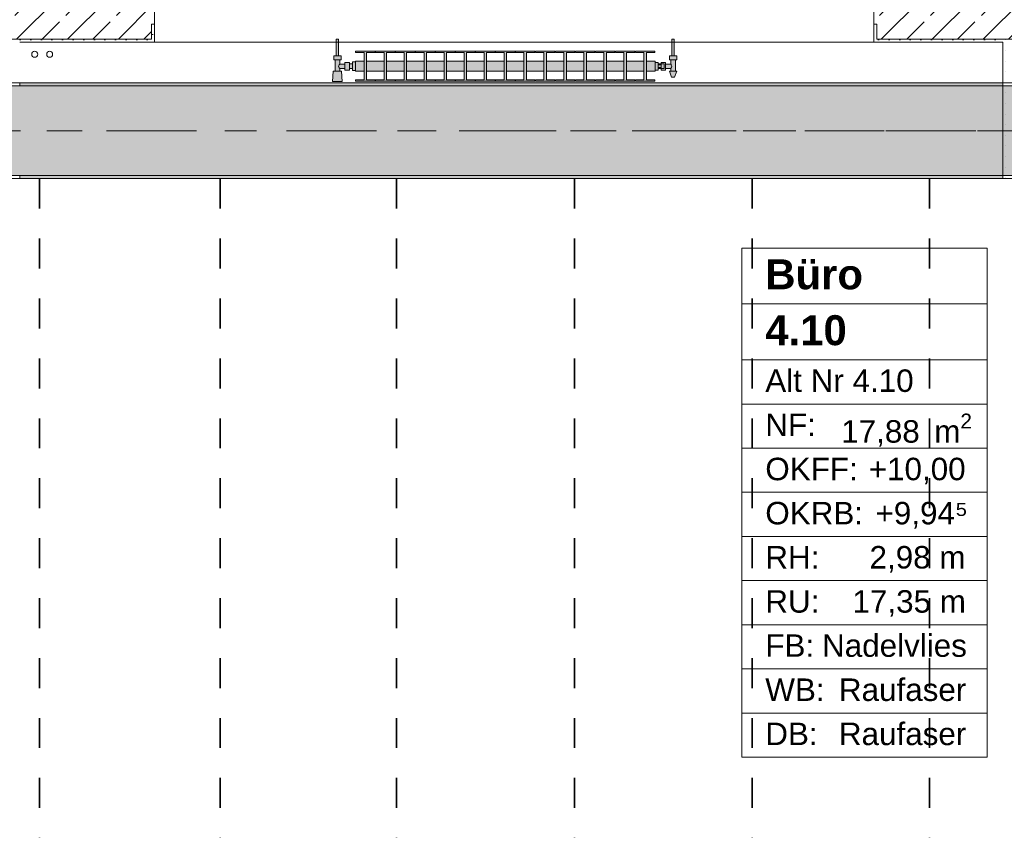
# Model space of a CAD drawing. Header units: metres. Extents: x -3.6 to 84.5, y -11 to 16.8.
# Tile 80 of 229: x 22.3 to 25.6, y 10.8 to 13.5. Entities that reach past the tile are written whole.
import ezdxf

# ---------------------------------------------------------------- set-up
doc = ezdxf.new("R2010")
doc.units = ezdxf.units.M
doc.header["$MEASUREMENT"] = 0
doc.linetypes.add('Achse', pattern=[0.2, 0.1, -0.05, 0, -0.05])
doc.linetypes.add('Strichlinie doppelt', pattern=[0.546806, 0.264583, -0.105833, 0.070556, -0.105833])
for name, color, linetype in [('155 - Bemaßung_ Beschriftung.Ausbau - Deckenelemente', 7, 'Continuous'), ('401 - Zone.Raum_ Raumbegrenzung_ Whg.', 7, 'Continuous'), ('451 - Universal.Achsen Raster', 7, 'Continuous'), ('604 - Struktur.Wand Aussen', 7, 'Continuous'), ('607 - Struktur.Stütze', 7, 'Continuous'), ('608 - Struktur.Träger', 7, 'Continuous'), ('801 - HKLSE.Heizung_ Klima_ Lüftung', 7, 'Continuous')]:
    doc.layers.add(name, color=color, linetype=linetype)
doc.styles.add('ERSTELLTER_STIL_1', font='txt')
doc.styles.add('ERSTELLTER_STIL_2', font='txt')
pattern_1 = [(45, (0, 0), (-0.01767767, 0.01767767), [0, -0.025])]
pattern_2 = [(45, (0, 0), (-0.0848528, 0.0848528), []), (45, (-0.04243, 0.04243), (-0.0848528, 0.0848528), [0.09, -0.03])]

msp = doc.modelspace()

# ---------------------------------------------------------------- hatches: boundary and pattern name
at = {"layer": '604 - Struktur.Wand Aussen', "linetype": 'Continuous', "lineweight": 0, "true_color": 0x000000}
h = msp.add_hatch(dxfattribs=at)
h.set_pattern_fill('Beton__Stahlbeton_0001', color=18, style=0, pattern_type=2)
h.set_pattern_definition(pattern_2)
h.paths.add_polyline_path([(21.54, 13.505), (21.55, 13.505), (21.55, 13.455), (22.73, 13.455), (22.73, 13.505), (22.74, 13.505), (22.74, 13.575), (22.73, 13.575), (22.7, 13.575), (22.7, 13.695), (21.58, 13.695), (21.58, 13.575), (21.55, 13.575), (21.54, 13.575)])
h = msp.add_hatch(dxfattribs=at)
h.set_pattern_fill('Beton__Stahlbeton_0001', color=18, style=0, pattern_type=2)
h.set_pattern_definition(pattern_2)
h.paths.add_polyline_path([(25.14, 13.505), (25.15, 13.505), (25.15, 13.455), (26.33, 13.455), (26.33, 13.505), (26.34, 13.505), (26.34, 13.575), (26.33, 13.575), (26.3, 13.575), (26.3, 13.695), (25.18, 13.695), (25.18, 13.575), (25.15, 13.575), (25.14, 13.575)])
h = msp.add_hatch(dxfattribs=at)
h.set_pattern_fill('Gips_0001', color=18, style=0, pattern_type=2)
h.set_pattern_definition(pattern_1)
h.paths.add_polyline_path([(22.73, 13.445), (22.74, 13.445), (22.74, 13.505), (22.73, 13.505)])
h = msp.add_hatch(dxfattribs=at)
h.set_pattern_fill('Gips_0001', color=18, style=0, pattern_type=2)
h.set_pattern_definition(pattern_1)
h.paths.add_polyline_path([(25.15, 13.445), (25.15, 13.505), (25.14, 13.505), (25.14, 13.445)])
h = msp.add_hatch(dxfattribs=at)
h.set_pattern_fill('Gips_0001', color=18, style=0, pattern_type=2)
h.set_pattern_definition(pattern_1)
h.paths.add_polyline_path([(22.29, 13.455), (22.29, 13.445), (22.73, 13.445), (22.73, 13.455)])
h = msp.add_hatch(dxfattribs=at)
h.set_pattern_fill('Gips_0001', color=18, style=0, pattern_type=2)
h.set_pattern_definition(pattern_1)
h.paths.add_polyline_path([(25.15, 13.445), (25.57, 13.445), (25.57, 13.455), (25.15, 13.455)])
at = {"layer": '607 - Struktur.Stütze', "linetype": 'Continuous', "lineweight": 0, "true_color": 0x000000}
h = msp.add_hatch(dxfattribs=at)
h.set_pattern_fill('Gips_0001', color=18, style=0, pattern_type=2)
h.set_pattern_definition(pattern_1)
h.paths.add_polyline_path([(25.57, 13.455), (25.57, 13.445), (25.58, 13.445), (25.58, 13.45), (25.88, 13.45), (25.88, 13.445), (25.89, 13.445), (25.89, 13.455)])
h = msp.add_hatch(dxfattribs=at)
h.set_pattern_fill('Gips_0001', color=18, style=0, pattern_type=2)
h.set_pattern_definition(pattern_1)
h.paths.add_polyline_path([(25.58, 13.445), (25.57, 13.445), (25.57, 12.99), (25.65, 12.99), (25.65, 13), (25.58, 13)])
at = {"layer": '608 - Struktur.Träger', "linetype": 'Continuous', "lineweight": 0, "true_color": 0x000000}
h = msp.add_hatch(dxfattribs=at)
h.set_pattern_fill('Gips_0001', color=18, style=0, pattern_type=2)
h.set_pattern_definition(pattern_1)
h.paths.add_polyline_path([(22.29, 13.31), (22.29, 13.3), (25.57, 13.3), (25.57, 13.31)])
h = msp.add_hatch(dxfattribs=at)
h.set_pattern_fill('Beton__Stahlbeton_0001', color=18, style=0, pattern_type=2)
h.set_pattern_definition(pattern_2)
h.paths.add_polyline_path([(15.09, 13.3), (14.78, 13.3), (14.78, 13), (15.09, 13), (18.37, 13), (18.69, 13), (21.97, 13), (22.29, 13), (25.57, 13), (25.89, 13), (29.17, 13), (29.49, 13), (32.77, 13), (33.09, 13), (36.37, 13), (36.69, 13), (39.97, 13), (40.29, 13), (43.57, 13), (43.89, 13), (47.17, 13), (47.48, 13), (47.48, 13.3), (47.17, 13.3), (43.89, 13.3), (43.57, 13.3), (40.29, 13.3), (39.97, 13.3), (36.69, 13.3), (36.37, 13.3), (33.09, 13.3), (32.77, 13.3), (29.49, 13.3), (29.17, 13.3), (25.89, 13.3), (25.57, 13.3), (22.29, 13.3), (21.97, 13.3), (18.69, 13.3), (18.37, 13.3)])
h = msp.add_hatch(dxfattribs=at)
h.set_pattern_fill('Gips_0001', color=18, style=0, pattern_type=2)
h.set_pattern_definition(pattern_1)
h.paths.add_polyline_path([(22.29, 12.99), (25.57, 12.99), (25.57, 13), (22.29, 13)])
at = {"layer": '801 - HKLSE.Heizung_ Klima_ Lüftung', "linetype": 'Continuous', "lineweight": 0, "true_color": 0x3a3a3a}
for points in [[(23.41, 13.3503), (23.41, 13.3797), (23.4, 13.3797), (23.4, 13.373), (23.39, 13.373), (23.39, 13.378), (23.375, 13.378), (23.375, 13.372), (23.358, 13.372), (23.358, 13.386), (23.362, 13.386), (23.362, 13.4), (23.354, 13.4), (23.354, 13.455), (23.346, 13.455), (23.346, 13.4), (23.338, 13.4), (23.338, 13.386), (23.342, 13.386), (23.342, 13.349), (23.336, 13.349), (23.334, 13.314), (23.366, 13.314), (23.364, 13.349), (23.358, 13.349), (23.358, 13.358), (23.375, 13.358), (23.375, 13.352), (23.39, 13.352), (23.39, 13.357), (23.4, 13.357), (23.4, 13.3503)], [(24.41, 13.352), (24.42, 13.352), (24.42, 13.357), (24.43, 13.357), (24.43, 13.352), (24.445, 13.352), (24.445, 13.358), (24.462, 13.358), (24.462, 13.349), (24.458, 13.349), (24.465, 13.329), (24.475, 13.329), (24.482, 13.349), (24.478, 13.349), (24.478, 13.386), (24.482, 13.386), (24.482, 13.4), (24.474, 13.4), (24.474, 13.455), (24.466, 13.455), (24.466, 13.4), (24.458, 13.4), (24.458, 13.386), (24.462, 13.386), (24.462, 13.372), (24.445, 13.372), (24.445, 13.378), (24.43, 13.378), (24.43, 13.373), (24.42, 13.373), (24.42, 13.378), (24.41, 13.378)], [(23.41, 13.3817), (23.41, 13.3483), (23.4392, 13.3483), (23.4392, 13.3192), (23.4108, 13.3192), (23.4108, 13.315), (23.4758, 13.315), (23.4758, 13.3192), (23.4475, 13.3192), (23.4475, 13.3483), (23.5058, 13.3483), (23.5058, 13.3192), (23.4775, 13.3192), (23.4775, 13.315), (23.5425, 13.315), (23.5425, 13.3192), (23.5142, 13.3192), (23.5142, 13.3483), (23.5725, 13.3483), (23.5725, 13.3192), (23.5442, 13.3192), (23.5442, 13.315), (23.6092, 13.315), (23.6092, 13.3192), (23.5808, 13.3192), (23.5808, 13.3483), (23.6392, 13.3483), (23.6392, 13.3192), (23.6108, 13.3192), (23.6108, 13.315), (23.6758, 13.315), (23.6758, 13.3192), (23.6475, 13.3192), (23.6475, 13.3483), (23.7058, 13.3483), (23.7058, 13.3192), (23.6775, 13.3192), (23.6775, 13.315), (23.7425, 13.315), (23.7425, 13.3192), (23.7142, 13.3192), (23.7142, 13.3483), (23.7725, 13.3483), (23.7725, 13.3192), (23.7442, 13.3192), (23.7442, 13.315), (23.8092, 13.315), (23.8092, 13.3192), (23.7808, 13.3192), (23.7808, 13.3483), (23.8392, 13.3483), (23.8392, 13.3192), (23.8108, 13.3192), (23.8108, 13.315), (23.8758, 13.315), (23.8758, 13.3192), (23.8475, 13.3192), (23.8475, 13.3483), (23.9058, 13.3483), (23.9058, 13.3192), (23.8775, 13.3192), (23.8775, 13.315), (23.9425, 13.315), (23.9425, 13.3192), (23.9142, 13.3192), (23.9142, 13.3483), (23.9725, 13.3483), (23.9725, 13.3192), (23.9442, 13.3192), (23.9442, 13.315), (24.0092, 13.315), (24.0092, 13.3192), (23.9808, 13.3192), (23.9808, 13.3483), (24.0392, 13.3483), (24.0392, 13.3192), (24.0108, 13.3192), (24.0108, 13.315), (24.0758, 13.315), (24.0758, 13.3192), (24.0475, 13.3192), (24.0475, 13.3483), (24.1058, 13.3483), (24.1058, 13.3192), (24.0775, 13.3192), (24.0775, 13.315), (24.1425, 13.315), (24.1425, 13.3192), (24.1142, 13.3192), (24.1142, 13.3483), (24.1725, 13.3483), (24.1725, 13.3192), (24.1442, 13.3192), (24.1442, 13.315), (24.2092, 13.315), (24.2092, 13.3192), (24.1808, 13.3192), (24.1808, 13.3483), (24.2392, 13.3483), (24.2392, 13.3192), (24.2108, 13.3192), (24.2108, 13.315), (24.2758, 13.315), (24.2758, 13.3192), (24.2475, 13.3192), (24.2475, 13.3483), (24.3058, 13.3483), (24.3058, 13.3192), (24.2775, 13.3192), (24.2775, 13.315), (24.3425, 13.315), (24.3425, 13.3192), (24.3142, 13.3192), (24.3142, 13.3483), (24.3725, 13.3483), (24.3725, 13.3192), (24.3442, 13.3192), (24.3442, 13.315), (24.4092, 13.315), (24.4092, 13.3192), (24.3808, 13.3192), (24.3808, 13.3483), (24.41, 13.3483), (24.41, 13.3817), (24.3808, 13.3817), (24.3808, 13.4108), (24.4092, 13.4108), (24.4092, 13.415), (24.3442, 13.415), (24.3442, 13.4108), (24.3725, 13.4108), (24.3725, 13.3817), (24.3142, 13.3817), (24.3142, 13.4108), (24.3425, 13.4108), (24.3425, 13.415), (24.2775, 13.415), (24.2775, 13.4108), (24.3058, 13.4108), (24.3058, 13.3817), (24.2475, 13.3817), (24.2475, 13.4108), (24.2758, 13.4108), (24.2758, 13.415), (24.2108, 13.415), (24.2108, 13.4108), (24.2392, 13.4108), (24.2392, 13.3817), (24.1808, 13.3817), (24.1808, 13.4108), (24.2092, 13.4108), (24.2092, 13.415), (24.1442, 13.415), (24.1442, 13.4108), (24.1725, 13.4108), (24.1725, 13.3817), (24.1142, 13.3817), (24.1142, 13.4108), (24.1425, 13.4108), (24.1425, 13.415), (24.0775, 13.415), (24.0775, 13.4108), (24.1058, 13.4108), (24.1058, 13.3817), (24.0475, 13.3817), (24.0475, 13.4108), (24.0758, 13.4108), (24.0758, 13.415), (24.0108, 13.415), (24.0108, 13.4108), (24.0392, 13.4108), (24.0392, 13.3817), (23.9808, 13.3817), (23.9808, 13.4108), (24.0092, 13.4108), (24.0092, 13.415), (23.9442, 13.415), (23.9442, 13.4108), (23.9725, 13.4108), (23.9725, 13.3817), (23.9142, 13.3817), (23.9142, 13.4108), (23.9425, 13.4108), (23.9425, 13.415), (23.8775, 13.415), (23.8775, 13.4108), (23.9058, 13.4108), (23.9058, 13.3817), (23.8475, 13.3817), (23.8475, 13.4108), (23.8758, 13.4108), (23.8758, 13.415), (23.8108, 13.415), (23.8108, 13.4108), (23.8392, 13.4108), (23.8392, 13.3817), (23.7808, 13.3817), (23.7808, 13.4108), (23.8092, 13.4108), (23.8092, 13.415), (23.7442, 13.415), (23.7442, 13.4108), (23.7725, 13.4108), (23.7725, 13.3817), (23.7142, 13.3817), (23.7142, 13.4108), (23.7425, 13.4108), (23.7425, 13.415), (23.6775, 13.415), (23.6775, 13.4108), (23.7058, 13.4108), (23.7058, 13.3817), (23.6475, 13.3817), (23.6475, 13.4108), (23.6758, 13.4108), (23.6758, 13.415), (23.6108, 13.415), (23.6108, 13.4108), (23.6392, 13.4108), (23.6392, 13.3817), (23.5808, 13.3817), (23.5808, 13.4108), (23.6092, 13.4108), (23.6092, 13.415), (23.5442, 13.415), (23.5442, 13.4108), (23.5725, 13.4108), (23.5725, 13.3817), (23.5142, 13.3817), (23.5142, 13.4108), (23.5425, 13.4108), (23.5425, 13.415), (23.4775, 13.415), (23.4775, 13.4108), (23.5058, 13.4108), (23.5058, 13.3817), (23.4475, 13.3817), (23.4475, 13.4108), (23.4758, 13.4108), (23.4758, 13.415), (23.4108, 13.415), (23.4108, 13.4108), (23.4392, 13.4108), (23.4392, 13.3817)]]:
    msp.add_hatch(color=250, dxfattribs=at).paths.add_polyline_path(points)

# ---------------------------------------------------------------- linework, layer by layer
at = {"layer": '155 - Bemaßung_ Beschriftung.Ausbau - Deckenelemente', "color": 7, "linetype": 'Achse', "lineweight": 35}
for p, q in [((22.356, 12.99), (22.356, 8.51)), ((22.959, 12.99), (22.959, 8.51)), ((23.547, 12.99), (23.547, 8.51)), ((24.141, 12.99), (24.141, 8.51)), ((24.734, 12.99), (24.734, 8.51)), ((25.325, 12.99), (25.325, 8.51))]:
    msp.add_line(p, q, dxfattribs=at)
at = {"layer": '401 - Zone.Raum_ Raumbegrenzung_ Whg.', "color": 7, "linetype": 'Continuous', "lineweight": 9}
for p, q in [((25.5179, 12.7583), (24.6991, 12.7583)), ((24.6991, 12.7583), (24.6991, 11.0591)), ((24.6991, 12.7583), (25.5179, 12.7583)), ((24.6991, 12.5716), (24.6991, 12.7583)), ((25.5179, 11.0591), (25.5179, 12.7583)), ((25.5179, 12.7583), (25.5179, 12.5716)), ((25.5179, 12.5716), (24.6991, 12.5716)), ((24.6991, 12.5716), (25.5179, 12.5716)), ((24.6991, 12.385), (24.6991, 12.5716)), ((25.5179, 12.5716), (25.5179, 12.385)), ((25.5179, 12.385), (24.6991, 12.385)), ((24.6991, 12.385), (25.5179, 12.385)), ((24.6991, 12.2377), (24.6991, 12.385)), ((25.5179, 12.385), (25.5179, 12.2377)), ((25.5179, 12.2377), (24.6991, 12.2377)), ((24.6991, 12.2377), (25.5179, 12.2377)), ((24.6991, 12.0904), (24.6991, 12.2377)), ((25.5179, 12.2377), (25.5179, 12.0904)), ((25.5179, 12.0904), (24.6991, 12.0904)), ((24.6991, 12.0904), (25.5179, 12.0904)), ((24.6991, 11.9431), (24.6991, 12.0904)), ((25.5179, 12.0904), (25.5179, 11.9431)), ((25.5179, 11.9431), (24.6991, 11.9431)), ((24.6991, 11.9431), (25.5179, 11.9431)), ((24.6991, 11.7958), (24.6991, 11.9431)), ((25.5179, 11.9431), (25.5179, 11.7958)), ((25.5179, 11.7958), (24.6991, 11.7958)), ((24.6991, 11.7958), (25.5179, 11.7958)), ((24.6991, 11.6484), (24.6991, 11.7958)), ((25.5179, 11.7958), (25.5179, 11.6484)), ((25.5179, 11.6484), (24.6991, 11.6484)), ((24.6991, 11.6484), (25.5179, 11.6484)), ((24.6991, 11.5011), (24.6991, 11.6484)), ((25.5179, 11.6484), (25.5179, 11.5011)), ((25.5179, 11.5011), (24.6991, 11.5011)), ((24.6991, 11.5011), (25.5179, 11.5011)), ((24.6991, 11.3538), (24.6991, 11.5011)), ((25.5179, 11.5011), (25.5179, 11.3538)), ((25.5179, 11.3538), (24.6991, 11.3538)), ((24.6991, 11.3538), (25.5179, 11.3538)), ((24.6991, 11.2065), (24.6991, 11.3538)), ((25.5179, 11.3538), (25.5179, 11.2065)), ((25.5179, 11.2065), (24.6991, 11.2065)), ((24.6991, 11.2065), (25.5179, 11.2065)), ((24.6991, 11.0591), (24.6991, 11.2065)), ((25.5179, 11.2065), (25.5179, 11.0591)), ((24.6991, 11.0591), (25.5179, 11.0591)), ((25.5179, 11.0591), (24.6991, 11.0591))]:
    msp.add_line(p, q, dxfattribs=at)
at = {"layer": '451 - Universal.Achsen Raster', "color": 160, "linetype": 'Strichlinie doppelt', "lineweight": 9, "true_color": 0x3232ff}
msp.add_line((64.935, 13.15), (-3.175, 13.15), dxfattribs=at)
at = {"layer": '604 - Struktur.Wand Aussen', "color": 7, "linetype": 'Continuous', "lineweight": 13}
for p, q in [((22.74, 13.575), (22.74, 13.505)), ((25.14, 13.575), (25.14, 13.505)), ((22.73, 13.455), (22.73, 13.505)), ((25.15, 13.455), (25.15, 13.505)), ((21.55, 13.455), (22.73, 13.455)), ((22.74, 13.445), (25.14, 13.445)), ((25.15, 13.455), (26.33, 13.455))]:
    msp.add_line(p, q, dxfattribs=at)
at = {"layer": '604 - Struktur.Wand Aussen', "color": 7, "linetype": 'Continuous', "lineweight": 5}
for p, q in [((22.73, 13.505), (22.74, 13.505)), ((22.74, 13.505), (22.74, 13.455)), ((25.14, 13.505), (25.14, 13.455)), ((25.15, 13.505), (25.14, 13.505)), ((22.73, 13.445), (22.74, 13.445)), ((22.74, 13.455), (22.74, 13.445)), ((25.14, 13.455), (25.14, 13.445)), ((25.15, 13.445), (25.14, 13.445))]:
    msp.add_line(p, q, dxfattribs=at)
at = {"layer": '604 - Struktur.Wand Aussen', "color": 7, "linetype": 'Continuous', "lineweight": 5, "flags": 128}
for points in [[(22.29, 13.445), (22.73, 13.445)], [(25.15, 13.445), (25.57, 13.445)]]:
    msp.add_lwpolyline(points, dxfattribs=at)
at = {"layer": '607 - Struktur.Stütze', "color": 7, "linetype": 'Continuous', "lineweight": 5, "flags": 128}
msp.add_lwpolyline([(25.57, 13.445), (25.57, 12.99), (25.65, 12.99)], dxfattribs=at)
at = {"layer": '608 - Struktur.Träger', "color": 7, "linetype": 'Continuous', "lineweight": 13}
for p, q in [((14.78, 13.31), (47.48, 13.31)), ((22.29, 13.3), (21.97, 13.3)), ((25.57, 13.3), (22.29, 13.3)), ((25.89, 13.3), (25.57, 13.3)), ((14.78, 12.99), (47.48, 12.99))]:
    msp.add_line(p, q, dxfattribs=at)
at = {"layer": '608 - Struktur.Träger', "color": 7, "linetype": 'Continuous', "lineweight": 5}
for p, q in [((22.29, 13.31), (22.29, 13.3)), ((25.57, 13.31), (22.29, 13.31)), ((25.57, 13.31), (25.57, 13.3)), ((22.29, 13), (22.29, 12.99)), ((25.57, 12.99), (22.29, 12.99)), ((25.57, 13), (25.57, 12.99))]:
    msp.add_line(p, q, dxfattribs=at)
at = {"layer": '608 - Struktur.Träger', "color": 7, "linetype": 'Achse', "lineweight": 9}
msp.add_line((14.78, 13.15), (47.48, 13.15), dxfattribs=at)
at = {"layer": '608 - Struktur.Träger', "color": 7, "linetype": 'Continuous', "lineweight": 13, "flags": 128}
msp.add_lwpolyline([(47.48, 13), (47.17, 13), (43.89, 13), (43.57, 13), (40.29, 13), (39.97, 13), (36.69, 13), (36.37, 13), (33.09, 13), (32.77, 13), (29.49, 13), (29.17, 13), (25.89, 13), (25.57, 13), (22.29, 13), (21.97, 13), (18.69, 13), (18.37, 13), (15.09, 13), (14.78, 13)], dxfattribs=at)
at = {"layer": '801 - HKLSE.Heizung_ Klima_ Lüftung', "color": 7, "linetype": 'Continuous', "lineweight": 5, "true_color": 0xebebeb}
for p, q in [((23.3472, 13.455), (23.346, 13.455)), ((23.346, 13.455), (23.346, 13.4)), ((23.35, 13.455), (23.3472, 13.455)), ((23.3528, 13.455), (23.35, 13.455)), ((23.354, 13.455), (23.3528, 13.455)), ((23.354, 13.455), (23.354, 13.4)), ((24.466, 13.455), (24.4672, 13.455)), ((24.466, 13.455), (24.466, 13.4)), ((24.4672, 13.455), (24.47, 13.455)), ((24.47, 13.455), (24.4728, 13.455)), ((24.4728, 13.455), (24.474, 13.455)), ((24.474, 13.455), (24.474, 13.4)), ((23.4108, 13.415), (23.4108, 13.4108)), ((23.4758, 13.415), (23.4108, 13.415)), ((23.4108, 13.415), (23.4108, 13.4108)), ((23.4108, 13.4108), (23.4392, 13.4108)), ((23.4392, 13.4108), (23.4392, 13.3192)), ((23.4475, 13.3192), (23.4475, 13.4108)), ((23.4475, 13.4108), (23.4758, 13.4108)), ((23.4758, 13.4108), (23.4758, 13.415)), ((23.4775, 13.415), (23.4775, 13.4108)), ((23.5425, 13.415), (23.4775, 13.415)), ((23.4775, 13.415), (23.4775, 13.4108)), ((23.4775, 13.4108), (23.5058, 13.4108)), ((23.5058, 13.4108), (23.5058, 13.3192)), ((23.5142, 13.3192), (23.5142, 13.4108)), ((23.5142, 13.4108), (23.5425, 13.4108)), ((23.5425, 13.4108), (23.5425, 13.415)), ((23.5425, 13.4108), (23.5425, 13.415)), ((23.6092, 13.415), (23.5442, 13.415)), ((23.5442, 13.415), (23.5442, 13.4108)), ((23.5442, 13.4108), (23.5725, 13.4108)), ((23.5725, 13.4108), (23.5725, 13.3192)), ((23.5808, 13.3192), (23.5808, 13.4108)), ((23.5808, 13.4108), (23.6092, 13.4108)), ((23.6092, 13.4108), (23.6092, 13.415)), ((23.6092, 13.4108), (23.6092, 13.415)), ((23.6758, 13.415), (23.6108, 13.415)), ((23.6108, 13.415), (23.6108, 13.4108)), ((23.6108, 13.4108), (23.6392, 13.4108)), ((23.6392, 13.4108), (23.6392, 13.3192)), ((23.6475, 13.3192), (23.6475, 13.4108)), ((23.6475, 13.4108), (23.6758, 13.4108)), ((23.6758, 13.4108), (23.6758, 13.415)), ((23.6775, 13.415), (23.6775, 13.4108)), ((23.7425, 13.415), (23.6775, 13.415)), ((23.6775, 13.415), (23.6775, 13.4108)), ((23.6775, 13.4108), (23.7058, 13.4108)), ((23.7058, 13.4108), (23.7058, 13.3192)), ((23.7142, 13.3192), (23.7142, 13.4108)), ((23.7142, 13.4108), (23.7425, 13.4108)), ((23.7425, 13.4108), (23.7425, 13.415)), ((23.7425, 13.4108), (23.7425, 13.415)), ((23.8092, 13.415), (23.7442, 13.415)), ((23.7442, 13.415), (23.7442, 13.4108)), ((23.7442, 13.4108), (23.7725, 13.4108)), ((23.7725, 13.4108), (23.7725, 13.3192)), ((23.7808, 13.3192), (23.7808, 13.4108)), ((23.7808, 13.4108), (23.8092, 13.4108)), ((23.8092, 13.4108), (23.8092, 13.415)), ((23.8108, 13.415), (23.8108, 13.4108)), ((23.8758, 13.415), (23.8108, 13.415)), ((23.8108, 13.415), (23.8108, 13.4108)), ((23.8108, 13.4108), (23.8392, 13.4108)), ((23.8392, 13.4108), (23.8392, 13.3192)), ((23.8475, 13.3192), (23.8475, 13.4108)), ((23.8475, 13.4108), (23.8758, 13.4108)), ((23.8758, 13.4108), (23.8758, 13.415)), ((23.9425, 13.415), (23.8775, 13.415)), ((23.8775, 13.415), (23.8775, 13.4108)), ((23.8775, 13.4108), (23.9058, 13.4108)), ((23.9058, 13.4108), (23.9058, 13.3192)), ((23.9142, 13.3192), (23.9142, 13.4108)), ((23.9142, 13.4108), (23.9425, 13.4108)), ((23.9425, 13.4108), (23.9425, 13.415)), ((23.9425, 13.4108), (23.9425, 13.415)), ((24.0092, 13.415), (23.9442, 13.415)), ((23.9442, 13.415), (23.9442, 13.4108)), ((23.9442, 13.4108), (23.9725, 13.4108)), ((23.9725, 13.4108), (23.9725, 13.3192)), ((23.9808, 13.3192), (23.9808, 13.4108)), ((23.9808, 13.4108), (24.0092, 13.4108)), ((24.0092, 13.4108), (24.0092, 13.415)), ((24.0092, 13.4108), (24.0092, 13.415)), ((24.0108, 13.415), (24.0108, 13.4108)), ((24.0758, 13.415), (24.0108, 13.415)), ((24.0108, 13.415), (24.0108, 13.4108)), ((24.0108, 13.4108), (24.0392, 13.4108)), ((24.0392, 13.4108), (24.0392, 13.3192)), ((24.0475, 13.3192), (24.0475, 13.4108)), ((24.0475, 13.4108), (24.0758, 13.4108)), ((24.0758, 13.4108), (24.0758, 13.415)), ((24.1425, 13.415), (24.0775, 13.415)), ((24.0775, 13.415), (24.0775, 13.4108)), ((24.0775, 13.4108), (24.1058, 13.4108)), ((24.1058, 13.4108), (24.1058, 13.3192)), ((24.1142, 13.3192), (24.1142, 13.4108)), ((24.1142, 13.4108), (24.1425, 13.4108)), ((24.1425, 13.4108), (24.1425, 13.415)), ((24.2092, 13.415), (24.1442, 13.415)), ((24.1442, 13.415), (24.1442, 13.4108)), ((24.1442, 13.4108), (24.1725, 13.4108)), ((24.1725, 13.4108), (24.1725, 13.3192)), ((24.1808, 13.3192), (24.1808, 13.4108)), ((24.1808, 13.4108), (24.2092, 13.4108)), ((24.2092, 13.4108), (24.2092, 13.415)), ((24.2092, 13.4108), (24.2092, 13.415)), ((24.2108, 13.415), (24.2108, 13.4108)), ((24.2758, 13.415), (24.2108, 13.415)), ((24.2108, 13.415), (24.2108, 13.4108)), ((24.2108, 13.4108), (24.2392, 13.4108)), ((24.2392, 13.4108), (24.2392, 13.3192)), ((24.2475, 13.3192), (24.2475, 13.4108)), ((24.2475, 13.4108), (24.2758, 13.4108)), ((24.2758, 13.4108), (24.2758, 13.415)), ((24.2775, 13.415), (24.2775, 13.4108)), ((24.3425, 13.415), (24.2775, 13.415)), ((24.2775, 13.415), (24.2775, 13.4108)), ((24.2775, 13.4108), (24.3058, 13.4108)), ((24.3058, 13.4108), (24.3058, 13.3192)), ((24.3142, 13.3192), (24.3142, 13.4108)), ((24.3142, 13.4108), (24.3425, 13.4108)), ((24.3425, 13.4108), (24.3425, 13.415)), ((24.3425, 13.4108), (24.3425, 13.415)), ((24.3442, 13.415), (24.3442, 13.4108)), ((24.4092, 13.415), (24.3442, 13.415)), ((24.3442, 13.415), (24.3442, 13.4108)), ((24.3442, 13.4108), (24.3725, 13.4108)), ((24.3725, 13.4108), (24.3725, 13.3192)), ((24.3808, 13.3192), (24.3808, 13.4108)), ((24.3808, 13.4108), (24.4092, 13.4108)), ((24.4092, 13.4108), (24.4092, 13.415)), ((23.344, 13.4), (23.338, 13.4)), ((23.338, 13.4), (23.338, 13.386)), ((23.344, 13.386), (23.338, 13.386)), ((23.342, 13.386), (23.342, 13.349)), ((23.356, 13.4), (23.344, 13.4)), ((23.356, 13.386), (23.344, 13.386)), ((23.3472, 13.4), (23.346, 13.4)), ((23.35, 13.4), (23.3472, 13.4)), ((23.3528, 13.4), (23.35, 13.4)), ((23.354, 13.4), (23.3528, 13.4)), ((23.362, 13.4), (23.356, 13.4)), ((23.362, 13.386), (23.356, 13.386)), ((23.358, 13.372), (23.3563, 13.3699)), ((23.358, 13.386), (23.358, 13.372)), ((23.358, 13.372), (23.375, 13.372)), ((23.362, 13.4), (23.362, 13.386)), ((23.375, 13.378), (23.375, 13.3715)), ((23.375, 13.378), (23.39, 13.378)), ((23.375, 13.3715), (23.375, 13.3585)), ((23.39, 13.378), (23.39, 13.3715)), ((23.39, 13.373), (23.4, 13.373)), ((23.39, 13.3715), (23.39, 13.3585)), ((23.4, 13.3797), (23.4, 13.365)), ((23.4, 13.3797), (23.41, 13.3797)), ((23.4, 13.3797), (23.4, 13.365)), ((23.4, 13.3797), (23.41, 13.3797)), ((23.4, 13.373), (23.4, 13.3707)), ((23.4, 13.3707), (23.4, 13.365)), ((23.41, 13.3817), (23.41, 13.3768)), ((23.41, 13.3817), (23.4392, 13.3817)), ((23.41, 13.3768), (23.41, 13.365)), ((23.4475, 13.3817), (23.5058, 13.3817)), ((23.5142, 13.3817), (23.5725, 13.3817)), ((23.5808, 13.3817), (23.6392, 13.3817)), ((23.6475, 13.3817), (23.7058, 13.3817)), ((23.7142, 13.3817), (23.7725, 13.3817)), ((23.7808, 13.3817), (23.8392, 13.3817)), ((23.8475, 13.3817), (23.9058, 13.3817)), ((23.9142, 13.3817), (23.9725, 13.3817)), ((23.9808, 13.3817), (24.0392, 13.3817)), ((24.0475, 13.3817), (24.1058, 13.3817)), ((24.1142, 13.3817), (24.1725, 13.3817)), ((24.1808, 13.3817), (24.2392, 13.3817)), ((24.2475, 13.3817), (24.3058, 13.3817)), ((24.3142, 13.3817), (24.3725, 13.3817)), ((24.3808, 13.3817), (24.41, 13.3817)), ((24.41, 13.3817), (24.41, 13.3768)), ((24.41, 13.378), (24.42, 13.378)), ((24.41, 13.3768), (24.41, 13.365)), ((24.42, 13.378), (24.42, 13.365)), ((24.43, 13.373), (24.42, 13.373)), ((24.43, 13.373), (24.43, 13.378)), ((24.43, 13.378), (24.43, 13.3715)), ((24.445, 13.378), (24.43, 13.378)), ((24.43, 13.373), (24.43, 13.3707)), ((24.43, 13.373), (24.44, 13.373)), ((24.43, 13.373), (24.43, 13.3707)), ((24.43, 13.3715), (24.43, 13.3693)), ((24.43, 13.3707), (24.43, 13.365)), ((24.43, 13.3707), (24.43, 13.3693)), ((24.44, 13.373), (24.44, 13.3707)), ((24.44, 13.3707), (24.44, 13.365)), ((24.445, 13.378), (24.445, 13.3715)), ((24.462, 13.372), (24.445, 13.372)), ((24.445, 13.3715), (24.445, 13.3585)), ((24.458, 13.4), (24.464, 13.4)), ((24.458, 13.4), (24.458, 13.386)), ((24.458, 13.386), (24.464, 13.386)), ((24.462, 13.386), (24.462, 13.372)), ((24.462, 13.372), (24.4637, 13.3699)), ((24.464, 13.4), (24.476, 13.4)), ((24.464, 13.386), (24.476, 13.386)), ((24.466, 13.4), (24.4672, 13.4)), ((24.4672, 13.4), (24.47, 13.4)), ((24.47, 13.4), (24.4728, 13.4)), ((24.4728, 13.4), (24.474, 13.4)), ((24.476, 13.4), (24.482, 13.4)), ((24.476, 13.386), (24.482, 13.386)), ((24.478, 13.386), (24.478, 13.349)), ((24.482, 13.4), (24.482, 13.386)), ((23.336, 13.349), (23.334, 13.314)), ((23.3401, 13.349), (23.336, 13.349)), ((23.35, 13.349), (23.3401, 13.349)), ((23.3599, 13.349), (23.35, 13.349)), ((23.3553, 13.3679), (23.3539, 13.365)), ((23.3539, 13.365), (23.3553, 13.3621)), ((23.3563, 13.3699), (23.3558, 13.3689)), ((23.3558, 13.3611), (23.3563, 13.3601)), ((23.3563, 13.3601), (23.358, 13.358)), ((23.358, 13.358), (23.358, 13.349)), ((23.358, 13.358), (23.375, 13.358)), ((23.364, 13.349), (23.3599, 13.349)), ((23.364, 13.349), (23.366, 13.314)), ((23.375, 13.3585), (23.375, 13.352)), ((23.375, 13.352), (23.39, 13.352)), ((23.39, 13.3585), (23.39, 13.352)), ((23.39, 13.357), (23.4, 13.357)), ((23.4, 13.365), (23.4, 13.3503)), ((23.4, 13.365), (23.4, 13.3503)), ((23.4, 13.365), (23.4, 13.3593)), ((23.4, 13.3593), (23.4, 13.357)), ((23.4, 13.3503), (23.41, 13.3503)), ((23.4, 13.3503), (23.41, 13.3503)), ((23.4, 13.3503), (23.41, 13.3503)), ((23.4, 13.3503), (23.41, 13.3503)), ((23.41, 13.365), (23.41, 13.3532)), ((23.41, 13.3532), (23.41, 13.3483)), ((23.41, 13.3483), (23.4392, 13.3483)), ((23.4475, 13.3483), (23.5058, 13.3483)), ((23.5142, 13.3483), (23.5725, 13.3483)), ((23.5808, 13.3483), (23.6392, 13.3483)), ((23.6475, 13.3483), (23.7058, 13.3483)), ((23.7142, 13.3483), (23.7725, 13.3483)), ((23.7808, 13.3483), (23.8392, 13.3483)), ((23.8475, 13.3483), (23.9058, 13.3483)), ((23.9142, 13.3483), (23.9725, 13.3483)), ((23.9808, 13.3483), (24.0392, 13.3483)), ((24.0475, 13.3483), (24.1058, 13.3483)), ((24.1142, 13.3483), (24.1725, 13.3483)), ((24.1808, 13.3483), (24.2392, 13.3483)), ((24.2475, 13.3483), (24.3058, 13.3483)), ((24.3142, 13.3483), (24.3725, 13.3483)), ((24.3808, 13.3483), (24.41, 13.3483)), ((24.41, 13.365), (24.41, 13.3532)), ((24.41, 13.3532), (24.41, 13.3483)), ((24.41, 13.352), (24.42, 13.352)), ((24.41, 13.352), (24.42, 13.352)), ((24.41, 13.352), (24.42, 13.352)), ((24.41, 13.352), (24.42, 13.352)), ((24.42, 13.3693), (24.43, 13.3693)), ((24.42, 13.365), (24.42, 13.352)), ((24.42, 13.3607), (24.43, 13.3607)), ((24.43, 13.357), (24.42, 13.357)), ((24.43, 13.3693), (24.43, 13.365)), ((24.43, 13.365), (24.43, 13.3607)), ((24.43, 13.365), (24.43, 13.3593)), ((24.43, 13.3607), (24.43, 13.3585)), ((24.43, 13.3607), (24.43, 13.3593)), ((24.43, 13.3593), (24.43, 13.357)), ((24.43, 13.3593), (24.43, 13.357)), ((24.43, 13.3585), (24.43, 13.352)), ((24.43, 13.357), (24.44, 13.357)), ((24.43, 13.352), (24.43, 13.357)), ((24.445, 13.352), (24.43, 13.352)), ((24.44, 13.365), (24.44, 13.3593)), ((24.44, 13.3593), (24.44, 13.357)), ((24.445, 13.3585), (24.445, 13.352)), ((24.462, 13.358), (24.445, 13.358)), ((24.458, 13.349), (24.4615, 13.349)), ((24.458, 13.349), (24.465, 13.329)), ((24.4615, 13.349), (24.47, 13.349)), ((24.4637, 13.3601), (24.462, 13.358)), ((24.462, 13.358), (24.462, 13.349)), ((24.4637, 13.3699), (24.4642, 13.3689)), ((24.4642, 13.3611), (24.4637, 13.3601)), ((24.4647, 13.3679), (24.4661, 13.365)), ((24.4661, 13.365), (24.4647, 13.3621)), ((24.47, 13.349), (24.4785, 13.349)), ((24.482, 13.349), (24.475, 13.329)), ((24.4785, 13.349), (24.482, 13.349)), ((23.3387, 13.314), (23.334, 13.314)), ((23.334, 13.314), (23.3387, 13.314)), ((23.35, 13.314), (23.3387, 13.314)), ((23.3387, 13.314), (23.35, 13.314)), ((23.3613, 13.314), (23.35, 13.314)), ((23.35, 13.314), (23.3613, 13.314)), ((23.3613, 13.314), (23.366, 13.314)), ((23.366, 13.314), (23.3613, 13.314)), ((23.4108, 13.3192), (23.4108, 13.315)), ((23.4392, 13.3192), (23.4108, 13.3192)), ((23.4108, 13.3192), (23.4108, 13.315)), ((23.4108, 13.315), (23.4758, 13.315)), ((23.4108, 13.315), (23.4758, 13.315)), ((23.4758, 13.3192), (23.4475, 13.3192)), ((23.4758, 13.315), (23.4758, 13.3192)), ((23.4775, 13.3192), (23.4775, 13.315)), ((23.5058, 13.3192), (23.4775, 13.3192)), ((23.4775, 13.3192), (23.4775, 13.315)), ((23.4775, 13.315), (23.5425, 13.315)), ((23.4775, 13.315), (23.5425, 13.315)), ((23.5425, 13.3192), (23.5142, 13.3192)), ((23.5425, 13.315), (23.5425, 13.3192)), ((23.5425, 13.315), (23.5425, 13.3192)), ((23.5725, 13.3192), (23.5442, 13.3192)), ((23.5442, 13.3192), (23.5442, 13.315)), ((23.5442, 13.315), (23.6092, 13.315)), ((23.5442, 13.315), (23.6092, 13.315)), ((23.6092, 13.3192), (23.5808, 13.3192)), ((23.6092, 13.315), (23.6092, 13.3192)), ((23.6092, 13.315), (23.6092, 13.3192)), ((23.6392, 13.3192), (23.6108, 13.3192)), ((23.6108, 13.3192), (23.6108, 13.315)), ((23.6108, 13.315), (23.6758, 13.315)), ((23.6108, 13.315), (23.6758, 13.315)), ((23.6758, 13.3192), (23.6475, 13.3192)), ((23.6758, 13.315), (23.6758, 13.3192)), ((23.6775, 13.3192), (23.6775, 13.315)), ((23.7058, 13.3192), (23.6775, 13.3192)), ((23.6775, 13.3192), (23.6775, 13.315)), ((23.6775, 13.315), (23.7425, 13.315)), ((23.6775, 13.315), (23.7425, 13.315)), ((23.7425, 13.3192), (23.7142, 13.3192)), ((23.7425, 13.315), (23.7425, 13.3192)), ((23.7425, 13.315), (23.7425, 13.3192)), ((23.7725, 13.3192), (23.7442, 13.3192)), ((23.7442, 13.3192), (23.7442, 13.315)), ((23.7442, 13.315), (23.8092, 13.315)), ((23.7442, 13.315), (23.8092, 13.315)), ((23.8092, 13.3192), (23.7808, 13.3192)), ((23.8092, 13.315), (23.8092, 13.3192)), ((23.8108, 13.3192), (23.8108, 13.315)), ((23.8392, 13.3192), (23.8108, 13.3192)), ((23.8108, 13.3192), (23.8108, 13.315)), ((23.8108, 13.315), (23.8758, 13.315)), ((23.8108, 13.315), (23.8758, 13.315)), ((23.8758, 13.3192), (23.8475, 13.3192)), ((23.8758, 13.315), (23.8758, 13.3192)), ((23.9058, 13.3192), (23.8775, 13.3192)), ((23.8775, 13.3192), (23.8775, 13.315)), ((23.8775, 13.315), (23.9425, 13.315)), ((23.8775, 13.315), (23.9425, 13.315)), ((23.9425, 13.3192), (23.9142, 13.3192)), ((23.9425, 13.315), (23.9425, 13.3192)), ((23.9425, 13.315), (23.9425, 13.3192)), ((23.9725, 13.3192), (23.9442, 13.3192)), ((23.9442, 13.3192), (23.9442, 13.315)), ((23.9442, 13.315), (24.0092, 13.315)), ((23.9442, 13.315), (24.0092, 13.315)), ((24.0092, 13.3192), (23.9808, 13.3192)), ((24.0092, 13.315), (24.0092, 13.3192)), ((24.0092, 13.315), (24.0092, 13.3192)), ((24.0108, 13.3192), (24.0108, 13.315)), ((24.0392, 13.3192), (24.0108, 13.3192)), ((24.0108, 13.3192), (24.0108, 13.315)), ((24.0108, 13.315), (24.0758, 13.315)), ((24.0108, 13.315), (24.0758, 13.315)), ((24.0758, 13.3192), (24.0475, 13.3192)), ((24.0758, 13.315), (24.0758, 13.3192)), ((24.1058, 13.3192), (24.0775, 13.3192)), ((24.0775, 13.3192), (24.0775, 13.315)), ((24.0775, 13.315), (24.1425, 13.315)), ((24.0775, 13.315), (24.1425, 13.315)), ((24.1425, 13.3192), (24.1142, 13.3192)), ((24.1425, 13.315), (24.1425, 13.3192)), ((24.1725, 13.3192), (24.1442, 13.3192)), ((24.1442, 13.3192), (24.1442, 13.315)), ((24.1442, 13.315), (24.2092, 13.315)), ((24.1442, 13.315), (24.2092, 13.315)), ((24.2092, 13.3192), (24.1808, 13.3192)), ((24.2092, 13.315), (24.2092, 13.3192)), ((24.2092, 13.315), (24.2092, 13.3192)), ((24.2108, 13.3192), (24.2108, 13.315)), ((24.2392, 13.3192), (24.2108, 13.3192)), ((24.2108, 13.3192), (24.2108, 13.315)), ((24.2108, 13.315), (24.2758, 13.315)), ((24.2108, 13.315), (24.2758, 13.315)), ((24.2758, 13.3192), (24.2475, 13.3192)), ((24.2758, 13.315), (24.2758, 13.3192)), ((24.2775, 13.3192), (24.2775, 13.315)), ((24.3058, 13.3192), (24.2775, 13.3192)), ((24.2775, 13.3192), (24.2775, 13.315)), ((24.2775, 13.315), (24.3425, 13.315)), ((24.2775, 13.315), (24.3425, 13.315)), ((24.3425, 13.3192), (24.3142, 13.3192)), ((24.3425, 13.315), (24.3425, 13.3192)), ((24.3425, 13.315), (24.3425, 13.3192)), ((24.3442, 13.3192), (24.3442, 13.315)), ((24.3725, 13.3192), (24.3442, 13.3192)), ((24.3442, 13.3192), (24.3442, 13.315)), ((24.3442, 13.315), (24.4092, 13.315)), ((24.3442, 13.315), (24.4092, 13.315)), ((24.4092, 13.3192), (24.3808, 13.3192)), ((24.4092, 13.315), (24.4092, 13.3192)), ((24.465, 13.329), (24.4665, 13.329)), ((24.4665, 13.329), (24.47, 13.329)), ((24.47, 13.329), (24.4735, 13.329)), ((24.4735, 13.329), (24.475, 13.329))]:
    msp.add_line(p, q, dxfattribs=at)
at = {"layer": '801 - HKLSE.Heizung_ Klima_ Lüftung', "color": 7, "linetype": 'Continuous', "lineweight": 5}
for centre in [(22.34, 13.405), (22.39, 13.405)]:
    msp.add_circle(centre, 0.01, dxfattribs=at)

# ---------------------------------------------------------------- texts
at = {"layer": '401 - Zone.Raum_ Raumbegrenzung_ Whg.', "color": 7, "lineweight": 9, "attachment_point": 1}
for s, insert, char_height, style in [('\\A1;{\\pqj;\\pt0;\\fArial|b1|i0|c0|p38;Büro}', (24.7776, 12.7207), 0.1, 'ERSTELLTER_STIL_1'), ('\\A1;{\\pqj;\\pt0;\\fArial|b1|i0|c0|p38;}', (25.4394, 12.7435), 0.1, 'ERSTELLTER_STIL_1'), ('\\A1;{\\pqj;\\pt0;\\fArial|b1|i0|c0|p38;}', (25.4394, 12.5569), 0.1, 'ERSTELLTER_STIL_1'), ('\\A1;{\\pql;\\pt0;\\fArial|b1|i0|c0|p38;4.10}', (24.7776, 12.5341), 0.1, 'ERSTELLTER_STIL_1'), ('\\A1;{\\pqj;\\pt0;\\fArial|b0|i0|c0|p38;Alt Nr 4.10}', (24.7776, 12.3532), 0.075, 'ERSTELLTER_STIL_2'), ('\\A1;{\\pqj;\\pt0;\\fArial|b0|i0|c0|p38;}', (25.4394, 12.3703), 0.075, 'ERSTELLTER_STIL_2'), ('\\A1;{\\pqj;\\pt0;\\fArial|b0|i0|c0|p38;NF: }', (24.7776, 12.2058), 0.075, 'ERSTELLTER_STIL_2'), ('\\A1;{\\pql;\\pt0,0.05;\\fArial|b0|i0|c0|p38;17,88\\fArial|b0|i0|c0|p38;\\A1{\\H.66x;\\S^  ;}\\fArial|b0|i0|c0|p38; m\\fArial|b0|i0|c0|p38;\\A1{\\H.66x;\\S2^  ;}}', (25.0308, 12.2058), 0.075, 'ERSTELLTER_STIL_2'), ('\\A1;{\\pqj;\\pt0;\\fArial|b0|i0|c0|p38;OKFF: }', (24.7776, 12.0585), 0.075, 'ERSTELLTER_STIL_2'), ('\\A1;{\\pqj;\\pt0;\\fArial|b0|i0|c0|p38;+10,00}', (25.1226, 12.0585), 0.075, 'ERSTELLTER_STIL_2'), ('\\A1;{\\pqj;\\pt0;\\fArial|b0|i0|c0|p38;+9,94⁵}', (25.1452, 11.9112), 0.075, 'ERSTELLTER_STIL_2'), ('\\A1;{\\pqj;\\pt0;\\fArial|b0|i0|c0|p38;OKRB: }', (24.7776, 11.9112), 0.075, 'ERSTELLTER_STIL_2'), ('\\A1;{\\pqj;\\pt0;\\fArial|b0|i0|c0|p38;RH: }', (24.7776, 11.7639), 0.075, 'ERSTELLTER_STIL_2'), ('\\A1;{\\pqj;\\pt0;\\fArial|b0|i0|c0|p38;2,98 m}', (25.1253, 11.7639), 0.075, 'ERSTELLTER_STIL_2'), ('\\A1;{\\pqj;\\pt0;\\fArial|b0|i0|c0|p38;RU: }', (24.7776, 11.6166), 0.075, 'ERSTELLTER_STIL_2'), ('\\A1;{\\pqj;\\pt0;\\fArial|b0|i0|c0|p38;17,35 m}', (25.0684, 11.6166), 0.075, 'ERSTELLTER_STIL_2'), ('\\A1;{\\pqj;\\pt0;\\fArial|b0|i0|c0|p38;FB: }', (24.7776, 11.4692), 0.075, 'ERSTELLTER_STIL_2'), ('\\A1;{\\pqj;\\pt0;\\fArial|b0|i0|c0|p38;Nadelvlies}', (24.9669, 11.4692), 0.075, 'ERSTELLTER_STIL_2'), ('\\A1;{\\pqj;\\pt0;\\fArial|b0|i0|c0|p38;WB: }', (24.7776, 11.3219), 0.075, 'ERSTELLTER_STIL_2'), ('\\A1;{\\pqj;\\pt0;\\fArial|b0|i0|c0|p38;Raufaser}', (25.0231, 11.3219), 0.075, 'ERSTELLTER_STIL_2'), ('\\A1;{\\pqj;\\pt0;\\fArial|b0|i0|c0|p38;DB: }', (24.7776, 11.1746), 0.075, 'ERSTELLTER_STIL_2'), ('\\A1;{\\pqj;\\pt0;\\fArial|b0|i0|c0|p38;Raufaser}', (25.0231, 11.1746), 0.075, 'ERSTELLTER_STIL_2')]:
    msp.add_mtext(s, dxfattribs=dict(at, insert=insert, char_height=char_height, style=style))

doc.saveas('drawing.dxf')
